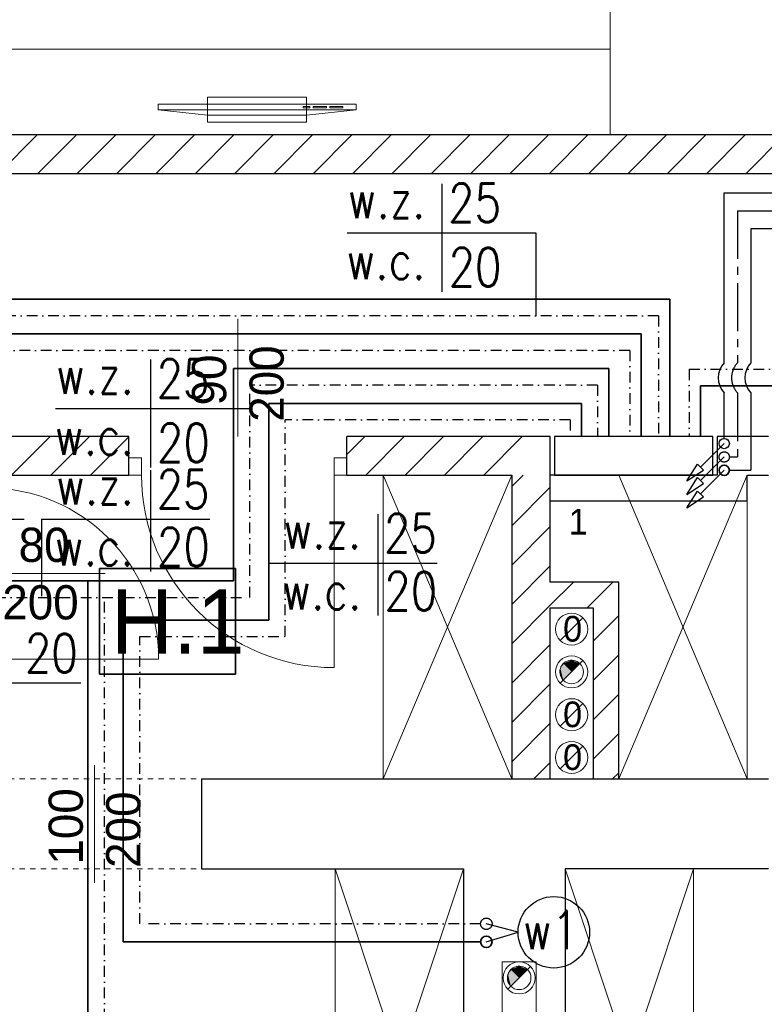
# Model space of a CAD drawing. Extents: x -220312 to -8310, y -91840 to 81907.
# Tile 61 of 128: x -183972 to -180492, y 35421 to 40023. Entities that reach past the tile are written whole.
import ezdxf
from ezdxf.enums import TextEntityAlignment as Align

# ---------------------------------------------------------------- set-up
doc = ezdxf.new("R2010")
doc.units = 0
doc.header["$MEASUREMENT"] = 0
for name, pattern in [('CENTER2', [1.125, 0.75, -0.125, 0.125, -0.125]), ('DASHDOT', [1, 0.5, -0.25, 0, -0.25]), ('Hidden Line', [50, 25, -25])]:
    doc.linetypes.add(name, pattern=pattern)
for name, color, linetype in [('#opisy', 252, 'Continuous'), ('Drzwi ArchiCAD', 7, 'Continuous'), ('srednice', 3, 'Continuous')]:
    doc.layers.add(name, color=color, linetype=linetype)
for name, color, linetype, lineweight, true_color in [('Arch drzwi_Nr_Pióra__4', 7, 'Continuous', 9, 0x029e21), ('Arch okna_Nr_Pióra__4', 7, 'Continuous', 9, 0x029e21), ('arch wypelnienia_Nr_Pióra__89', 7, 'Continuous', 20, 0x71cebe), ('Arch wyposazenie_Nr_Pióra__9', 7, 'Continuous', 13, 0x3dad99)]:
    doc.layers.add(name, color=color, linetype=linetype, lineweight=lineweight, true_color=true_color)
for name, color, linetype, lineweight in [('Arch kominy_Nr_Pióra__10', 134, 'Continuous', 18), ('Arch kominy_Nr_Pióra__21', 7, 'Continuous', 9), ('Arch opisy_Nr_Pióra__21', 7, 'Continuous', 9), ('arch wypelnienia_Nr_Pióra__21', 7, 'Continuous', 9), ('Arch ściany nośne_Nr_Pióra__21', 7, 'Continuous', 9), ('Arch ściany nośne_Nr_Pióra__27', 7, 'Continuous', 30), ('Drzwi ArchiCAD_Nr_Pióra__27', 7, 'Continuous', 30), ('Drzwi ArchiCAD_Nr_Pióra__5', 7, 'Continuous', 13), ('INWENT.ŚCIANY_Nr_Pióra__1', 7, 'Continuous', 25), ('INWENT.ŚCIANY_Nr_Pióra__101', 8, 'Continuous', 13), ('IS_Ciepła_woda', 1, 'DASHDOT', 30), ('IS_Cyrkulacja', 223, 'CYRKULACJ1', 30), ('Istniejące kominy_Nr_Pióra__5', 7, 'Continuous', 13), ('PODKŁAD', 252, 'Continuous', 35), ('woda', 5, 'Continuous', 53), ('woda zimna', 5, 'Continuous', 35)]:
    doc.layers.add(name, color=color, linetype=linetype, lineweight=lineweight)
doc.styles.add('GENERATED_STYLE_4', font='txt')
doc.styles.add('GENERATED_STYLE_6', font='txt')
doc.styles.add('ROMANS', font='romans.shx', dxfattribs={"width": 0.85, "height": 0.11})
doc.styles.get("Standard").update_dxf_attribs({"font": 'txt', "bigfont": 'BIGFONT.SHX'})
doc.linetypes.add('CYRKULACJ1', pattern='A,2.5,-1.5,["~",Standard,S=1,R=0,X=-0.5,Y=-0.4],-1.5', length=5.5)
pattern_1 = [(45, (0, 0), (-91.92388, 91.92388), [])]

# ---------------------------------------------------------------- blocks, each defined once
blk = doc.blocks.new('p1')
at = {"layer": 'Arch ściany nośne_Nr_Pióra__21', "linetype": 'Continuous'}
h = blk.add_hatch(dxfattribs=at)
h.set_pattern_fill('Common_Brick', color=252, style=0, pattern_type=2)
h.set_pattern_definition(pattern_1)
h.paths.add_polyline_path([(-178382.4, 39484.9), (-184612.4, 39484.9), (-184612.4, 39304.9), (-178302.4, 39304.9)], flags=0)
h = blk.add_hatch(dxfattribs=at)
h.set_pattern_fill('Common_Brick', color=252, style=0, pattern_type=2)
h.set_pattern_definition(pattern_1)
h.paths.add_polyline_path([(-184612.4, 37894.9), (-183462.4, 37894.9), (-183462.4, 37974.9), (-183462.4, 38074.9), (-184612.4, 38074.9)], flags=0)
h = blk.add_hatch(dxfattribs=at)
h.set_pattern_fill('Common_Brick', color=252, style=0, pattern_type=2)
h.set_pattern_definition(pattern_1)
h.paths.add_polyline_path([(-181492.4, 36474.9), (-181492.4, 37894.9), (-181672.4, 37894.9), (-181672.4, 36474.9)], flags=0)
h = blk.add_hatch(dxfattribs=at)
h.set_pattern_fill('Common_Brick', color=252, style=0, pattern_type=2)
h.set_pattern_definition(pattern_1)
h.paths.add_polyline_path([(-181172.4, 37394.9), (-181492.4, 37394.9), (-181492.4, 37274.9), (-181292.4, 37274.9)], flags=0)
h = blk.add_hatch(dxfattribs=at)
h.set_pattern_fill('Common_Brick', color=252, style=0, pattern_type=2)
h.set_pattern_definition(pattern_1)
h.paths.add_polyline_path([(-181172.4, 36474.9), (-181172.4, 37394.9), (-181292.4, 37274.9), (-181292.4, 36474.9)], flags=0)
at = {"color": 252}
for p, q in [((-183598.2, 36964), (-183598.2, 37458.1)), ((-183598.2, 37458.1), (-182962.9, 37458.1)), ((-182962.9, 37458.1), (-182962.9, 36964)), ((-182962.9, 36964), (-183598.2, 36964))]:
    blk.add_line(p, q, dxfattribs=at)
at = {"layer": 'Arch kominy_Nr_Pióra__21', "color": 252, "linetype": 'Continuous'}
for p, q in [((-181339.3, 37227.9), (-181445.4, 37121.8)), ((-181339.3, 37027.9), (-181445.4, 36921.8)), ((-181339.3, 36827.9), (-181445.4, 36721.8)), ((-181339.3, 36627.9), (-181445.4, 36521.8)), ((-181584.3, 35597.9), (-181690.4, 35491.8))]:
    blk.add_line(p, q, dxfattribs=at)
for centre, radius in [((-181392.4, 37174.9), 75), ((-181392.4, 36974.9), 75), ((-181392.4, 36974.9), 55), ((-181392.4, 36774.9), 75), ((-181392.4, 36574.9), 75), ((-181637.4, 35544.9), 75), ((-181637.4, 35544.9), 55)]:
    blk.add_circle(centre, radius, dxfattribs=at)
at = {"layer": 'Arch okna_Nr_Pióra__4', "color": 252, "linetype": 'Continuous'}
for p, q in [((-182952.4, 38074.9), (-182952.4, 38624.9)), ((-184122.4, 37434.9), (-183572.4, 37434.9)), ((-183622.4, 35989.9), (-183622.4, 36539.9))]:
    blk.add_line(p, q, dxfattribs=at)
at = {"layer": 'Arch opisy_Nr_Pióra__21', "color": 252, "linetype": 'Continuous'}
for p, q in [((-183598.2, 36964), (-183598.2, 37458.1)), ((-183598.2, 37458.1), (-182962.9, 37458.1)), ((-182962.9, 37458.1), (-182962.9, 36964)), ((-182962.9, 36964), (-183598.2, 36964))]:
    blk.add_line(p, q, dxfattribs=at)
at = {"layer": 'arch wypelnienia_Nr_Pióra__21', "color": 252, "linetype": 'Continuous'}
for p, q in [((-181431.3, 36936), (-181353.5, 37013.7)), ((-181676.3, 35506), (-181598.5, 35583.7))]:
    blk.add_line(p, q, dxfattribs=at)
for centre, start, end in [((-181392.4, 36974.9), 45, 180), ((-181392.4, 36974.9), 180, 225), ((-181637.4, 35544.9), 45, 180), ((-181637.4, 35544.9), 180, 225)]:
    blk.add_arc(centre, 55, start, end, dxfattribs=at)
at = {"layer": 'arch wypelnienia_Nr_Pióra__89', "color": 252, "linetype": 'Continuous'}
for points in [[(-181431.3, 36936), (-181443.2, 36985), (-181431.3, 37013.7)], [(-181392.4, 36974.9), (-181431.3, 37013.7), (-181392.4, 37029.9)], [(-181431.3, 36936), (-181431.3, 37013.7), (-181392.4, 36974.9)], [(-181392.4, 36974.9), (-181392.4, 37029.9), (-181353.5, 37013.7)], [(-181443.2, 36953.8), (-181447.4, 36974.9), (-181443.2, 36985)], [(-181443.2, 36953.8), (-181443.2, 36985), (-181431.3, 36936)], [(-181676.3, 35506), (-181688.2, 35555), (-181676.3, 35583.7)], [(-181637.4, 35544.9), (-181676.3, 35583.7), (-181637.4, 35599.9)], [(-181676.3, 35506), (-181676.3, 35583.7), (-181637.4, 35544.9)], [(-181637.4, 35544.9), (-181637.4, 35599.9), (-181598.5, 35583.7)], [(-181688.2, 35523.8), (-181692.4, 35544.9), (-181688.2, 35555)], [(-181688.2, 35523.8), (-181688.2, 35555), (-181676.3, 35506)]]:
    blk.add_solid(points, dxfattribs=at)
at = {"layer": 'Arch wyposazenie_Nr_Pióra__9', "color": 252, "linetype": 'Continuous'}
for p, q in [((-181212.4, 39484.9), (-181212.4, 40084.9)), ((-181212.4, 39884.9), (-184492.4, 39884.9)), ((-181212.4, 39484.9), (-181212.4, 39884.9)), ((-183325.1, 39602.7), (-183325.1, 39627.7)), ((-183325.1, 39627.7), (-182399.6, 39627.7)), ((-183093.8, 39544.9), (-183093.8, 39660.5)), ((-183093.8, 39660.5), (-182631, 39660.5)), ((-182631, 39660.5), (-182631, 39544.9)), ((-182399.6, 39627.7), (-182399.6, 39602.7)), ((-183093.8, 39577.7), (-183325.1, 39602.7)), ((-183325.1, 39602.7), (-182399.6, 39602.7)), ((-182631, 39577.7), (-183093.8, 39577.7)), ((-182615.6, 39617.7), (-182646.4, 39617.7)), ((-182646.4, 39617.7), (-182646.4, 39611.4)), ((-182646.4, 39611.4), (-182615.6, 39611.4)), ((-182399.6, 39602.7), (-182631, 39577.7)), ((-182615.6, 39611.4), (-182615.6, 39617.7)), ((-182600.1, 39617.7), (-182600.1, 39611.4)), ((-182538.4, 39617.7), (-182600.1, 39617.7)), ((-182600.1, 39611.4), (-182538.4, 39611.4)), ((-182538.4, 39611.4), (-182538.4, 39617.7)), ((-182461.3, 39617.7), (-182523, 39617.7)), ((-182523, 39617.7), (-182523, 39611.4)), ((-182523, 39611.4), (-182461.3, 39611.4)), ((-182461.3, 39611.4), (-182461.3, 39617.7)), ((-182631, 39544.9), (-183093.8, 39544.9)), ((-184492.4, 39484.9), (-181212.4, 39484.9)), ((-182272.4, 36474.9), (-181672.4, 37894.9)), ((-182272.4, 37894.9), (-181672.4, 36474.9)), ((-182272.4, 36474.9), (-182272.4, 37894.9)), ((-180572.4, 36474.9), (-181172.4, 37894.9)), ((-180572.4, 37894.9), (-181172.4, 36474.9)), ((-180572.4, 36474.9), (-180572.4, 37894.9)), ((-182497.4, 34254.9), (-181897.4, 36054.9)), ((-182497.4, 36054.9), (-181897.4, 34254.9)), ((-182497.4, 34254.9), (-182497.4, 36054.9)), ((-180822.4, 34254.9), (-181422.4, 36054.9)), ((-180822.4, 36054.9), (-181422.4, 34254.9)), ((-180822.4, 34254.9), (-180822.4, 36054.9))]:
    blk.add_line(p, q, dxfattribs=at)
at = {"layer": 'Arch ściany nośne_Nr_Pióra__21', "color": 252, "linetype": 'Continuous'}
for p, q in [((-182442.4, 37991.1), (-182358.6, 38074.9)), ((-182354.8, 37894.9), (-182174.8, 38074.9)), ((-182170.9, 37894.9), (-181990.9, 38074.9)), ((-181987.1, 37894.9), (-181807.1, 38074.9)), ((-181803.2, 37894.9), (-181623.2, 38074.9))]:
    blk.add_line(p, q, dxfattribs=at)
at = {"layer": 'Arch ściany nośne_Nr_Pióra__27', "color": 252, "linetype": 'Continuous'}
for p, q in [((-178382.4, 39484.9), (-184492.4, 39484.9)), ((-184612.4, 39304.9), (-178302.4, 39304.9)), ((-183462.4, 38074.9), (-184612.4, 38074.9)), ((-183462.4, 37974.9), (-183462.4, 38074.9)), ((-181492.4, 38074.9), (-182442.4, 38074.9)), ((-182442.4, 37974.9), (-182442.4, 38074.9)), ((-181492.4, 37894.9), (-181492.4, 38074.9)), ((-180572.4, 38074.9), (-180712.4, 38074.9)), ((-180712.4, 38074.9), (-180712.4, 37894.9)), ((-180472.4, 38074.9), (-180572.4, 38074.9)), ((-183462.4, 37894.9), (-183462.4, 37974.9)), ((-182442.4, 37894.9), (-182442.4, 37974.9)), ((-184122.4, 37894.9), (-183462.4, 37894.9)), ((-182442.4, 37894.9), (-181672.4, 37894.9)), ((-181672.4, 37894.9), (-181672.4, 36474.9)), ((-181492.4, 37394.9), (-181492.4, 37894.9)), ((-180712.4, 37894.9), (-181492.4, 37894.9)), ((-180572.4, 37774.9), (-180572.4, 37894.9)), ((-180572.4, 37894.9), (-180472.4, 37894.9)), ((-181492.4, 37774.9), (-180572.4, 37774.9)), ((-181172.4, 37394.9), (-181492.4, 37394.9)), ((-181172.4, 36474.9), (-181172.4, 37394.9)), ((-181492.4, 36474.9), (-181492.4, 37274.9)), ((-181492.4, 37274.9), (-181292.4, 37274.9)), ((-181292.4, 37274.9), (-181292.4, 36474.9)), ((-181672.4, 36474.9), (-181492.4, 36474.9)), ((-181292.4, 36474.9), (-181172.4, 36474.9))]:
    blk.add_line(p, q, dxfattribs=at)
at = {"layer": 'Drzwi ArchiCAD_Nr_Pióra__27', "color": 252, "linetype": 'Continuous'}
for p, q in [((-183462.4, 37894.9), (-183462.4, 37974.9)), ((-182442.4, 37894.9), (-182442.4, 37974.9))]:
    blk.add_line(p, q, dxfattribs=at)
at = {"layer": 'Drzwi ArchiCAD_Nr_Pióra__5', "color": 252, "linetype": 'Continuous'}
for p, q in [((-183462.4, 37894.9), (-183462.4, 37974.9)), ((-183462.4, 37974.9), (-183402.4, 37974.9)), ((-183402.4, 37974.9), (-183402.4, 37894.9)), ((-182502.4, 37974.9), (-182442.4, 37974.9)), ((-182502.4, 37894.9), (-182502.4, 37974.9)), ((-182442.4, 37974.9), (-182442.4, 37894.9)), ((-183402.4, 37894.9), (-183462.4, 37894.9)), ((-182502.4, 37894.9), (-182502.4, 36994.9)), ((-182442.4, 37894.9), (-182502.4, 37894.9)), ((-184122.4, 37034.9), (-183322.4, 37034.9))]:
    blk.add_line(p, q, dxfattribs=at)
for centre, radius, start, end in [((-182502.4, 37894.9), 900, 180, 270), ((-184122.4, 37034.9), 800, 0, 90)]:
    blk.add_arc(centre, radius, start, end, dxfattribs=at)
at = {"layer": 'INWENT.ŚCIANY_Nr_Pióra__1', "color": 252, "linetype": 'Continuous'}
for p, q in [((-183122.4, 36474.9), (-180472.4, 36474.9)), ((-183122.4, 36474.9), (-183122.4, 36054.9)), ((-183122.4, 36054.9), (-181897.4, 36054.9)), ((-181897.4, 36054.9), (-181897.4, 30404.9)), ((-181422.4, 36054.9), (-181422.4, 30404.9)), ((-180472.4, 36054.9), (-181422.4, 36054.9))]:
    blk.add_line(p, q, dxfattribs=at)
at = {"layer": 'INWENT.ŚCIANY_Nr_Pióra__101', "color": 252, "linetype": 'Hidden Line'}
for p, q in [((-184122.4, 36474.9), (-183122.4, 36474.9)), ((-184122.4, 36054.9), (-183122.4, 36054.9))]:
    blk.add_line(p, q, dxfattribs=at)
at = {"layer": 'Istniejące kominy_Nr_Pióra__5', "color": 252, "linetype": 'Continuous'}
for p, q in [((-181717.4, 35339.9), (-181717.4, 35619.9)), ((-181557.4, 35619.9), (-181717.4, 35619.9)), ((-181557.4, 35619.9), (-181557.4, 35339.9))]:
    blk.add_line(p, q, dxfattribs=at)
at = {"layer": 'Arch drzwi_Nr_Pióra__4', "color": 252, "linetype": 'Continuous', "style": 'GENERATED_STYLE_6'}
for s, p in [('200', (-182737.9, 38144.1)), ('90', (-183006.6, 38220.3)), ('100', (-183676.6, 36074.4)), ('200', (-183407.9, 36059.1))]:
    blk.add_text(s, height=160, rotation=90, dxfattribs=at).set_placement(p)
for s, p in [('80', (-183976.9, 37489)), ('200', (-184053.1, 37220.3))]:
    blk.add_text(s, height=160, dxfattribs=at).set_placement(p)
at = {"layer": 'Arch kominy_Nr_Pióra__10', "color": 252, "linetype": 'Continuous', "style": 'GENERATED_STYLE_6'}
for s, p in [('1', (-181406.7, 37616.7)), ('0', (-181432.4, 37116.7)), ('0', (-181432.4, 36716.7)), ('0', (-181432.4, 36516.7))]:
    blk.add_text(s, height=120, dxfattribs=at).set_placement(p)
at = {"layer": 'Arch opisy_Nr_Pióra__21', "color": 252, "linetype": 'Continuous', "style": 'GENERATED_STYLE_4'}
blk.add_text('H.1', height=300, dxfattribs=at).set_placement((-183544.9, 37061))
blk = doc.blocks.new('A$C689AF3F6')
at = {"layer": 'Drzwi ArchiCAD'}
for p, q in [((0, 0), (-110.4, -110.4)), ((-174.8, -174.8), (-124.1, -96.7)), ((-174.8, -174.8), (-96.7, -124.1)), ((-124.1, -96.7), (-96.7, -124.1))]:
    blk.add_line(p, q, dxfattribs=at)

msp = doc.modelspace()

# ---------------------------------------------------------------- linework, layer by layer
at = {"layer": '#opisy', "color": 7}
for p, q in [((-181642.7, 35758), (-181791, 35797.9)), ((-181791, 35713.3), (-181642.7, 35758))]:
    msp.add_line(p, q, dxfattribs=at)
msp.add_circle((-181475.6, 35758), 167, dxfattribs=at)
at = {"layer": 'IS_Ciepła_woda', "linetype": 'CENTER2', "ltscale": 300}
for p, q in [((-180616.7, 39130.1), (-175516.3, 39130)), ((-180616.7, 39130.1), (-180616.7, 38420)), ((-180616.7, 38279), (-180616.8, 37979.7)), ((-180655.2, 37979.7), (-180616.8, 37979.7))]:
    msp.add_line(p, q, dxfattribs=at)
at = {"layer": 'IS_Ciepła_woda', "ltscale": 100}
for p, q in [((-180986.3, 38639.7), (-188249.9, 38639.7)), ((-180986.3, 38639.7), (-180986.3, 38074.9)), ((-181120, 38477.4), (-187233.2, 38477.4)), ((-181120, 38477.4), (-181120, 38074.9)), ((-180843, 38389.2), (-179955.3, 38389.2)), ((-180843, 38389.2), (-180843, 38074.9)), ((-182896.1, 37323.3), (-182896.1, 38315.2)), ((-181271.4, 38315.2), (-182896.1, 38315.2)), ((-181271.4, 38315.2), (-181271.4, 38074.9)), ((-181399, 38153), (-182730.9, 38153)), ((-182730.8, 37140), (-182730.9, 38153)), ((-181399, 38153), (-181399, 38074.9)), ((-186688.9, 37323.3), (-182896.1, 37323.3)), ((-183575.9, 35250.3), (-183576, 37323.3)), ((-183410.7, 35797.9), (-183410.7, 37140)), ((-183410.7, 37140), (-182730.8, 37140)), ((-181817.8, 35797.9), (-183410.7, 35797.9))]:
    msp.add_line(p, q, dxfattribs=at)
at = {"layer": 'IS_Ciepła_woda', "linetype": 'Continuous', "ltscale": 300}
msp.add_lwpolyline([(-181472.4, 38074.9), (-181472.4, 37894.9), (-180732.4, 37894.9), (-180732.4, 38074.9), (-181472.4, 38074.9)], dxfattribs=at)
at = {"layer": 'IS_Ciepła_woda', "linetype": 'CENTER2', "ltscale": 300}
for centre, radius in [((-180679.3, 37979.7), 24.1), ((-181791, 35797.9), 26.8)]:
    msp.add_circle(centre, radius, dxfattribs=at)
msp.add_arc((-180543.1, 38349.5), 101.9, 136.2367, 223.7614, dxfattribs=at)
at = {"layer": 'IS_Cyrkulacja', "ltscale": 50}
for p, q in [((-180679.3, 39214.8), (-175453.7, 39214.7)), ((-180679.3, 38420), (-180679.3, 39214.8)), ((-180679.3, 38066.3), (-180679.3, 38279))]:
    msp.add_line(p, q, dxfattribs=at)
msp.add_circle((-180679.3, 38042.2), 24.1, dxfattribs=at)
msp.add_arc((-180605.7, 38349.5), 101.9, 136.2367, 223.7614, dxfattribs=at)
at = {"layer": 'srednice', "color": 7}
for p, q in [((-181998.5, 39256.5), (-181998.5, 38751.3)), ((-182441, 39026.7), (-181560.2, 39026.7)), ((-181560.2, 39026.7), (-181560.2, 38639.7)), ((-183361.2, 38435.3), (-183361.2, 37930.1)), ((-183803.8, 38205.5), (-182896.1, 38205.5)), ((-183361.2, 37918.1), (-183361.2, 37444.4)), ((-182298.6, 37712.2), (-182298.6, 37238.5)), ((-184738.5, 37688.4), (-183951, 37688.4)), ((-183870.6, 37688.4), (-183083.1, 37688.4)), ((-183870.6, 37688.4), (-183870.6, 37329.3)), ((-182807.9, 37482.5), (-182020.4, 37482.5)), ((-183686.5, 36921.8), (-184442, 36921.8))]:
    msp.add_line(p, q, dxfattribs=at)
at = {"layer": 'woda', "lineweight": 30}
for p, q in [((-175578.8, 39045.3), (-180554.2, 39045.3)), ((-180554.2, 39045.3), (-180554.2, 38420)), ((-180554.2, 38279), (-180554.2, 37917.2)), ((-180655.2, 37917.2), (-180554.2, 37917.2))]:
    msp.add_line(p, q, dxfattribs=at)
msp.add_arc((-180480.6, 38349.5), 101.9, 136.2367, 223.7614, dxfattribs=at)
at = {"layer": 'woda zimna', "color": 5}
for p, q in [((-188327, 38716.8), (-180933.9, 38716.8)), ((-180933.9, 38716.8), (-180933.8, 38074.9)), ((-187317.9, 38554.4), (-181067.5, 38554.4)), ((-181067.5, 38554.4), (-181067.5, 38074.9)), ((-182973.2, 37400.3), (-182973.2, 38392.3)), ((-182973.2, 38392.3), (-181219, 38392.3)), ((-181219, 38392.3), (-181219, 38074.9)), ((-180032.3, 38312.2), (-180790.6, 38312.2)), ((-180790.6, 38312.2), (-180790.6, 38074.9)), ((-182807.9, 38230.1), (-181346.5, 38230.1)), ((-182807.9, 37217), (-182807.9, 38230.1)), ((-181346.5, 38230.1), (-181346.5, 38074.9)), ((-186488.9, 37400.3), (-182973.2, 37400.3)), ((-183653, 35327.3), (-183653, 37400.3)), ((-183487.7, 35713.2), (-183487.7, 37217)), ((-183487.7, 37217), (-182807.9, 37217)), ((-181817.8, 35713.3), (-183487.7, 35713.2))]:
    msp.add_line(p, q, dxfattribs=at)
for centre, radius in [((-180679.3, 37917.2), 24.1), ((-181791, 35713.3), 26.8)]:
    msp.add_circle(centre, radius, dxfattribs=at)

# ---------------------------------------------------------------- block references
at = {"layer": '#opisy', "color": 7, "rotation": 360}
for p in [(-180679.3, 38042.2), (-180679.3, 37979.7), (-180679.3, 37917.2)]:
    msp.add_blockref('A$C689AF3F6', p, dxfattribs=at)
at = {"layer": 'PODKŁAD'}
msp.add_blockref('p1', (0, 0), dxfattribs=at)

# ---------------------------------------------------------------- texts
at = {"layer": 'srednice', "color": 3, "style": 'ROMANS', "width": 0.8}
for s, p in [('25', (-181969.4, 39077.4)), ('w.z.', (-182439.8, 39095.5)), ('w.c.', (-182445.6, 38810.3)), ('20', (-181967.4, 38776.7)), ('25', (-183332.1, 38256.2)), ('w.z.', (-183802.5, 38274.4)), ('w.c.', (-183808.3, 37989.2)), ('20', (-183330.2, 37955.5)), ('25', (-183332.1, 37739.1)), ('w.z.', (-183802.5, 37757.2)), ('25', (-182269.4, 37533.1)), ('20', (-183330.2, 37468.5)), ('w.z.', (-182739.8, 37551.3)), ('w.c.', (-183808.3, 37472)), ('20', (-182267.5, 37262.6)), ('w.c.', (-182745.6, 37266.1)), ('20', (-183947.6, 36972.5))]:
    msp.add_text(s, height=180, dxfattribs=at).set_placement(p)
msp.add_text('w1', height=180, dxfattribs=at).set_placement((-181490.8, 35768.7), align=Align.MIDDLE_CENTER)

doc.saveas('drawing.dxf')
